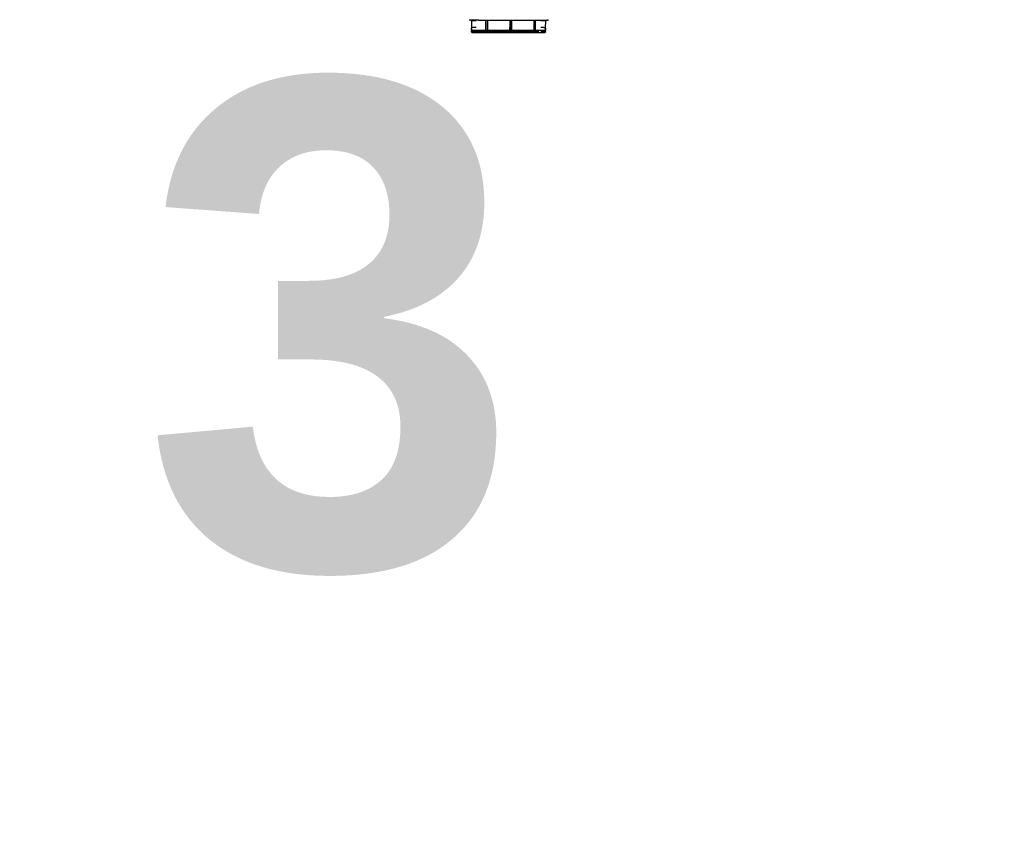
# Model space of a CAD drawing. Header units: millimetres. Extents: x -424979 to 718034, y -72486 to 344972.
# Tile 36 of 256: x 348071 to 350493, y 39901 to 41899. Entities that reach past the tile are written whole.
import ezdxf
from ezdxf.xclip import XClip

# ---------------------------------------------------------------- set-up
doc = ezdxf.new("R2010")
doc.units = ezdxf.units.MM
doc.header["$MEASUREMENT"] = 0
doc.header["$XCLIPFRAME"] = 0
doc.layers.add('0100_001_6_0_Nr_pióra__1', color=7, linetype='Continuous', lineweight=13)
doc.layers.add('IS_KLIM_urządzenia', color=3, linetype='Continuous')
doc.layers.add('Rysunki i obrazki', color=7, linetype='Continuous')
doc.layers.add('Nowe_Adnotacja - Teksty_Nr_pióra__86', color=7, linetype='Continuous', lineweight=20, true_color=0x5555ff)
doc.styles.add('STYL_AUTOMATYCZNY_4', font='arialbd.ttf')
picture_1 = doc.add_image_def('image6.tif', size_in_pixel=(4960, 3507))

# ---------------------------------------------------------------- blocks, each defined once
blk = doc.blocks.new('Rysunek_6_6', base_point=(-286891.4, 45461))
at = {"layer": '0100_001_6_0_Nr_pióra__1', "color": 7, "lineweight": 13}
image = blk.add_image(picture_1, insert=(-308193.9, 31056), size_in_units=(41994.7, 29692.6), rotation=-1.1954, dxfattribs=at)
image.set_boundary_path([(-0.5, -0.5), (4959.5, 3506.5)])
blk = doc.blocks.new('G$CE471A013')
at = {"linetype": 'Continuous'}
for p, q in [((-69.78, 26.94), (-69.78, 33.55)), ((-69.73, 34.04), (-69.62, 34.04)), ((-69.66, 26.94), (-69.66, 33.35)), ((-69.66, 32.97), (-69.66, 33.35)), ((-69.62, 34.04), (-69.62, 34.04)), ((-69.59, 33.55), (-69.59, 32.97)), ((-69.57, 32.98), (-69.57, 33.55)), ((-69.36, 34.04), (-68.58, 34.05)), ((-68.53, 33.85), (-68.56, 33.85)), ((-68.53, 33.35), (-68.53, 34.25)), ((-68.53, 27.18), (-68.53, 33.35)), ((-69.65, 32.97), (-69.66, 32.97)), ((-69.66, 30.52), (-69.66, 32.82)), ((-69.65, 32.82), (-69.66, 32.82)), ((-69.58, 32.97), (-69.58, 32.98)), ((-69.58, 32.97), (-69.58, 32.82)), ((-69.57, 30.53), (-69.57, 32.82)), ((-68.53, 32.97), (-69.51, 32.97)), ((-68.53, 32.82), (-69.51, 32.82)), ((-68.55, 32.98), (-69.28, 32.98)), ((-69.64, 30.52), (-69.66, 30.52)), ((-69.66, 30.38), (-69.64, 30.38)), ((-69.66, 28.08), (-69.66, 30.38)), ((-69.58, 30.52), (-69.58, 30.53)), ((-69.58, 30.52), (-69.58, 30.38)), ((-69.58, 30.38), (-69.58, 30.38)), ((-69.57, 28.08), (-69.57, 30.38)), ((-68.53, 30.52), (-69.51, 30.52)), ((-68.53, 30.38), (-69.51, 30.38)), ((-68.55, 30.53), (-69.28, 30.53)), ((-68.55, 30.38), (-69.28, 30.37)), ((-69.66, 28.08), (-69.64, 28.08)), ((-69.66, 27.93), (-69.64, 27.93)), ((-69.66, 26.94), (-69.66, 27.93)), ((-69.58, 28.08), (-69.58, 27.93)), ((-69.58, 27.93), (-69.58, 27.93)), ((-69.57, 26.94), (-69.57, 27.93)), ((-68.53, 28.08), (-69.51, 28.08)), ((-68.53, 27.93), (-69.51, 27.93)), ((-69.28, 27.92), (-68.55, 27.93)), ((-69.62, 26.44), (-69.73, 26.44)), ((-69.73, 26.44), (-69.62, 26.44)), ((-68.58, 26.43), (-69.36, 26.44)), ((-68.58, 26.43), (-69.36, 26.44)), ((-68.56, 26.63), (-68.53, 26.63)), ((-68.53, 27.18), (-68.53, 26.28))]:
    blk.add_line(p, q, dxfattribs=at)
for centre, major_axis, ratio, start_param, end_param in [((-68.43, 34.25), (0.1, 0), 1, 2.168878, 3.141593), ((-69.73, 33.99), (-0.05, 0), 1, 5.572775, 6.283185), ((-69.73, 33.99), (-0.05, 0), 1, 4.722432, 5.271942), ((-69.57, 33.54), (0, 0.7), 0.01995, 0.882039, 1.565858), ((-69.63, 32.97), (0.05, 0.0002), 0.017455, 4.162534, 6.265658), ((-69.38, 32.98), (0.494, 0.002), 0.017455, 4.153807, 4.444433), ((-69.38, 32.83), (0.494, 0.002), 0.017455, 4.153807, 4.444433), ((-69.38, 32.98), (0.2, 0.001), 0.017455, 1.047121, 3.124066), ((-68.58, 32.98), (0.05, 0.0002), 0.017455, 6.283104, 7.330301), ((-69.63, 30.52), (0.05, 0.0002), 0.017455, 4.162534, 6.265658), ((-69.63, 30.38), (-0.05, 0.0002), 0.017455, 3.15913, 5.262255), ((-69.38, 30.53), (0.494, 0.002), 0.017455, 4.153807, 4.444433), ((-69.38, 30.38), (-0.494, 0.002), 0.017455, 4.980355, 5.270981), ((-69.38, 30.53), (0.2, 0.001), 0.017455, 1.047121, 3.124066), ((-69.38, 30.38), (-0.2, 0.001), 0.017455, 0.017538, 2.094482), ((-68.58, 30.53), (0.05, 0.0002), 0.017455, 6.283104, 7.330301), ((-68.58, 30.38), (-0.05, 0.0002), 0.017455, 2.094477, 3.141674), ((-69.63, 27.93), (-0.05, 0.0002), 0.017455, 3.15913, 5.262255), ((-69.38, 28.07), (-0.494, 0.002), 0.017455, 4.980355, 5.270981), ((-69.38, 27.92), (-0.494, 0.002), 0.017455, 4.980355, 5.270981), ((-69.38, 27.93), (-0.2, 0.001), 0.017455, 0.017538, 2.094482), ((-68.58, 27.93), (-0.05, 0.0002), 0.017455, 2.094477, 3.141674), ((-69.73, 26.49), (-0.05, 0), 1, 0, 0.71037), ((-69.73, 26.49), (-0.05, 0), 1, 1.011256, 1.560766), ((-68.58, 26.38), (-0.05, 0), 1, 3.141593, 4.702359), ((-68.43, 26.28), (-0.1, 0), 1, 0, 0.972715)]:
    blk.add_ellipse(centre, major_axis=major_axis, ratio=ratio, start_param=start_param, end_param=end_param, dxfattribs=at)
for points, degree in [([(-69.78, 33.55), (-69.78, 33.59), (-69.78, 33.68), (-69.78, 33.76), (-69.78, 33.83), (-69.78, 33.89), (-69.78, 33.94), (-69.78, 33.97), (-69.78, 33.99), (-69.78, 33.99)], 2), ([(-69.63, 34.04), (-69.63, 34.04), (-69.63, 34.04), (-69.62, 34.04)], 3), ([(-69.62, 34.04), (-69.62, 34.04)], 1), ([(-69.58, 33.99), (-69.58, 33.98), (-69.58, 33.96), (-69.58, 33.92), (-69.58, 33.87), (-69.58, 33.81), (-69.58, 33.74), (-69.58, 33.67), (-69.59, 33.59), (-69.59, 33.55)], 2), ([(-69.78, 26.49), (-69.78, 26.49), (-69.78, 26.51), (-69.78, 26.54), (-69.78, 26.59), (-69.78, 26.65), (-69.78, 26.73), (-69.78, 26.81), (-69.78, 26.89), (-69.78, 26.94)], 2), ([(-69.62, 26.44), (-69.62, 26.44), (-69.63, 26.45), (-69.63, 26.45)], 3), ([(-69.58, 26.94), (-69.58, 26.9), (-69.58, 26.82), (-69.58, 26.74), (-69.58, 26.67), (-69.58, 26.61), (-69.58, 26.56), (-69.58, 26.52), (-69.58, 26.5), (-69.57, 26.5)], 2)]:
    blk.add_open_spline(points, degree=degree, dxfattribs=at)
for points, knots in [([(-69.73, 34.04), (-69.74, 34.04), (-69.74, 34.04), (-69.76, 34.03), (-69.77, 34.02), (-69.77, 34.01), (-69.77, 34.01)], [0, 0, 0, 0, 0.240387, 0.490724, 0.746129, 1, 1, 1, 1]), ([(-69.73, 34.04), (-69.73, 34.04), (-69.74, 34.03), (-69.74, 34), (-69.74, 33.95), (-69.75, 33.87), (-69.75, 33.74), (-69.76, 33.61), (-69.76, 33.55)], [0, 0, 0, 0, 0.163877, 0.30578, 0.42579, 0.524061, 0.77284, 1, 1, 1, 1]), ([(-69.66, 33.55), (-69.66, 33.58), (-69.66, 33.64), (-69.66, 33.72), (-69.66, 33.8), (-69.65, 33.9), (-69.64, 34), (-69.64, 34.02), (-69.63, 34.04)], [0, 0, 0, 0, 0.113787, 0.231188, 0.353199, 0.480712, 0.706712, 1, 1, 1, 1]), ([(-69.62, 34.04), (-69.61, 34.04), (-69.57, 34.04), (-69.48, 34.04), (-69.42, 34.04), (-69.36, 34.04)], [0, 0, 0, 0, 0.5, 0.5, 1, 1, 1, 1]), ([(-69.36, 34.04), (-69.38, 34.04), (-69.43, 34.04), (-69.49, 34.03), (-69.54, 34.02), (-69.56, 34.01), (-69.57, 34), (-69.57, 34)], [0, 0, 0, 0, 0.208735, 0.500317, 0.75027, 0.886014, 1, 1, 1, 1]), ([(-69.36, 34.04), (-69.36, 34.04), (-69.35, 34.04), (-69.33, 34), (-69.32, 33.95), (-69.3, 33.88), (-69.28, 33.75), (-69.28, 33.61), (-69.28, 33.55)], [0, 0, 0, 0, 0.170313, 0.316827, 0.439664, 0.539052, 0.783475, 1, 1, 1, 1]), ([(-68.55, 33.55), (-68.55, 33.59), (-68.55, 33.65), (-68.56, 33.74), (-68.56, 33.83), (-68.56, 33.93), (-68.57, 34.03), (-68.57, 34.04), (-68.58, 34.05)], [0, 0, 0, 0, 0.110388, 0.22525, 0.346033, 0.473982, 0.692647, 1, 1, 1, 1]), ([(-69.77, 26.48), (-69.77, 26.47), (-69.77, 26.46), (-69.76, 26.45), (-69.74, 26.45), (-69.74, 26.45), (-69.73, 26.45)], [0, 0, 0, 0, 0.253869, 0.509276, 0.759614, 1, 1, 1, 1]), ([(-69.76, 26.94), (-69.76, 26.91), (-69.76, 26.84), (-69.75, 26.75), (-69.75, 26.66), (-69.75, 26.57), (-69.74, 26.47), (-69.73, 26.45), (-69.73, 26.44)], [0, 0, 0, 0, 0.112037, 0.228343, 0.350117, 0.478408, 0.69584, 1, 1, 1, 1]), ([(-69.63, 26.45), (-69.63, 26.45), (-69.64, 26.46), (-69.64, 26.5), (-69.65, 26.55), (-69.65, 26.63), (-69.66, 26.75), (-69.66, 26.88), (-69.66, 26.94)], [0, 0, 0, 0, 0.155708, 0.294413, 0.416247, 0.521413, 0.769796, 1, 1, 1, 1]), ([(-69.66, 26.94), (-69.66, 26.94), (-69.66, 26.94), (-69.66, 26.94), (-69.66, 26.94), (-69.66, 26.93), (-69.66, 26.93), (-69.66, 26.93), (-69.66, 26.93), (-69.66, 26.93), (-69.66, 26.93), (-69.66, 26.93), (-69.66, 26.93), (-69.66, 26.93), (-69.66, 26.93), (-69.66, 26.93), (-69.66, 26.93), (-69.66, 26.93), (-69.66, 26.93), (-69.66, 26.94), (-69.66, 26.94), (-69.66, 26.94), (-69.66, 26.94), (-69.66, 26.94)], [0, 0, 0, 0, 0.260232, 0.260232, 0.390152, 0.390152, 0.455589, 0.455589, 0.478138, 0.478138, 0.494719, 0.494719, 0.511416, 0.511416, 0.530341, 0.530341, 0.56043, 0.56043, 0.637843, 0.637843, 0.878219, 0.878219, 1, 1, 1, 1]), ([(-69.44, 26.44), (-69.47, 26.44), (-69.5, 26.44), (-69.57, 26.44), (-69.61, 26.44), (-69.62, 26.44)], [0, 0, 0, 0, 0.333624, 0.333624, 1, 1, 1, 1]), ([(-69.57, 26.49), (-69.57, 26.48), (-69.56, 26.48), (-69.53, 26.47), (-69.49, 26.45), (-69.42, 26.44), (-69.38, 26.44), (-69.36, 26.44)], [0, 0, 0, 0, 0.114672, 0.250015, 0.500029, 0.791569, 1, 1, 1, 1]), ([(-69.28, 26.94), (-69.28, 26.91), (-69.28, 26.84), (-69.28, 26.75), (-69.29, 26.66), (-69.3, 26.56), (-69.33, 26.47), (-69.35, 26.45), (-69.36, 26.44)], [0, 0, 0, 0, 0.106421, 0.217828, 0.336261, 0.463423, 0.684856, 1, 1, 1, 1]), ([(-68.58, 26.43), (-68.58, 26.44), (-68.57, 26.44), (-68.57, 26.48), (-68.56, 26.52), (-68.56, 26.6), (-68.55, 26.73), (-68.55, 26.87), (-68.55, 26.93)], [0, 0, 0, 0, 0.165725, 0.30897, 0.429832, 0.528492, 0.775962, 1, 1, 1, 1])]:
    blk.add_open_spline(points, degree=3, knots=knots, dxfattribs=at)

msp = doc.modelspace()

# ---------------------------------------------------------------- block references
at = {"layer": 'IS_KLIM_urządzenia', "xscale": -24, "yscale": 24, "zscale": 24, "rotation": 270}
msp.add_blockref('G$CE471A013', (348547.4, 43543), dxfattribs=at)
at = {"layer": 'Rysunki i obrazki', "color": 151, "linetype": 'Continuous', "lineweight": 20, "true_color": 0x80c2ff}
ref = msp.add_blockref('Rysunek_6_6', (361669.9, 45461), dxfattribs=at)
XClip(ref).set_block_clipping_path([(-308193.8982892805, 31055.984616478), (-266208.371343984, 30179.8821280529), (-265588.9174272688, 59866.0198290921), (-307574.4443725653, 60742.1223175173)])

# ---------------------------------------------------------------- texts
at = {"layer": 'Nowe_Adnotacja - Teksty_Nr_pióra__86', "color": 173, "linetype": 'Continuous', "lineweight": 20, "true_color": 0x5555ff, "insert": (348837.5, 41751.2), "char_height": 1200, "attachment_point": 2, "style": 'STYL_AUTOMATYCZNY_4'}
msp.add_mtext('\\A1;{\\pqc;\\fArial|b1|i0|c238|p0;\\W1.000000;3}', dxfattribs=at)

doc.saveas('drawing.dxf')
